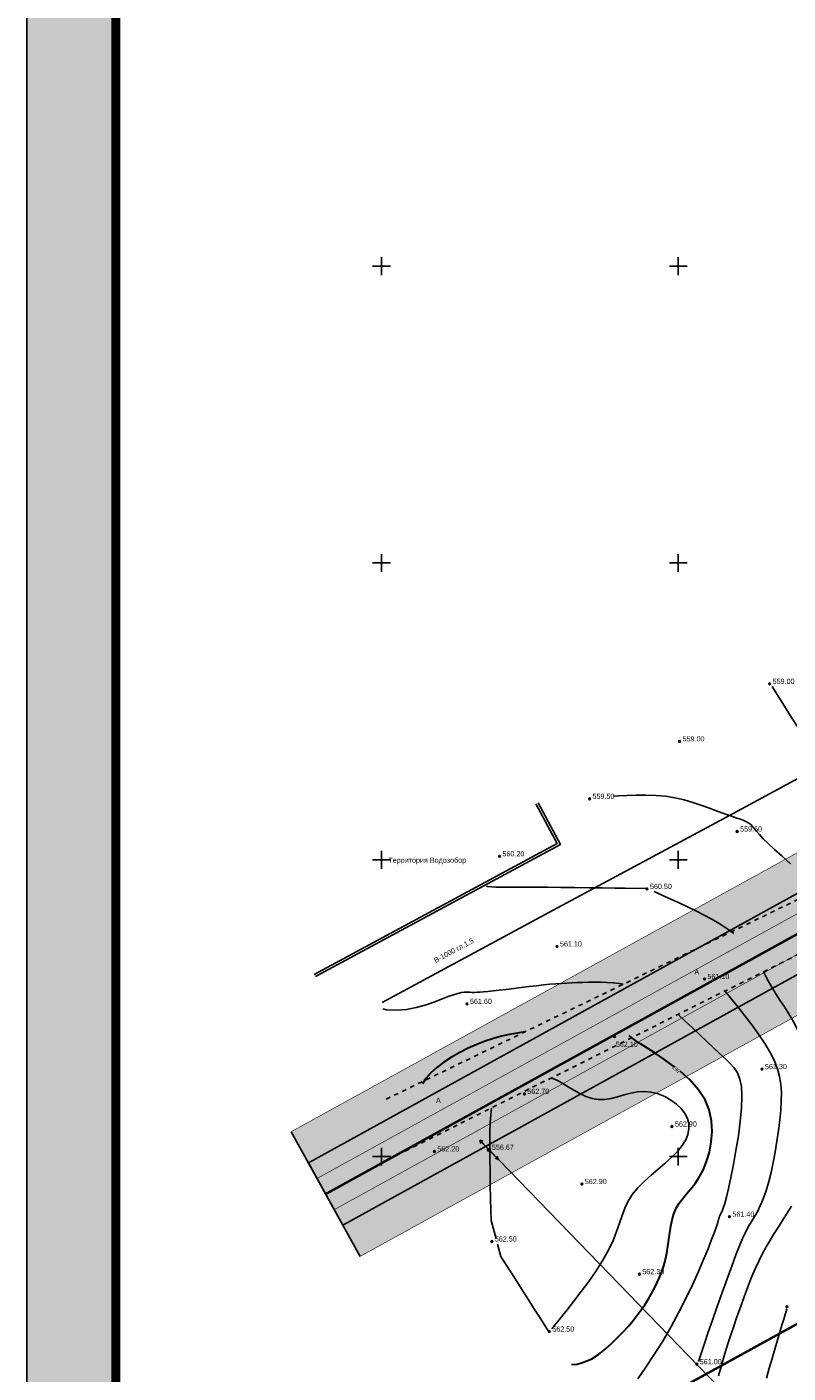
# Model space of a CAD drawing. Extents: x 10527 to 38813, y 13847 to 37526.
# Tile 219 of 256: x 35043 to 35172, y 36602 to 36828. Entities that reach past the tile are written whole.
import ezdxf

# ---------------------------------------------------------------- set-up
doc = ezdxf.new("R2010")
doc.units = 0
doc.header["$LTSCALE"] = 0.5
doc.header["$MEASUREMENT"] = 0
doc.header["$PDMODE"] = 32
doc.header["$PDSIZE"] = 0.3
for name, pattern in [('CONTI', [0]), ('STRIH_1', [3, 2, -1]), ('Д_ТРОТ_ТРУБА', [3, 1.5, -1.5]), ('ДОРОГИ_СТРОЯЩ', [9, 8, -1])]:
    doc.linetypes.add(name, pattern=pattern)
for name, color, linetype in [('(004) Точки рельефа', 7, 'Continuous'), ('(014) Водопровод', 5, 'ИК_Водопровод -------в--------'), ('(022) Возд. Линии', 7, 'Continuous'), ('(025) Дорога', 7, 'Continuous'), ('(039) Земля', 7, 'Continuous'), ('(040) Ограда', 7, 'Continuous'), ('GORIZDEFAULT', 32, 'CONTI'), ('PI_TTDEFAULT', 5, 'CONTI'), ('SETKR', 2, 'CONTI'), ('ХХХ автодор (К)', 7, 'ИК_Водопровод -------в--------'), ('ХХХ оформление', 7, 'ИК_Водопровод -------в--------'), ('Штрих Стекло', 7, 'Continuous')]:
    doc.layers.add(name, color=color, linetype=linetype)
doc.layers.add('(032) Горизонтали утолщенные', color=32, linetype='Continuous', lineweight=30)
doc.layers.add('.', color=7, linetype='Continuous', lineweight=15)
doc.styles.add('BM-431', font='txt')
doc.styles.add('D-431', font='txt')
doc.styles.add('SHRFT', font='TXT', dxfattribs={"width": 0.875})
doc.styles.get("Standard").update_dxf_attribs({"font": 'times.ttf'})
doc.linetypes.add('ИК_Водопровод -------в--------', pattern='A,9,-0.6,["В",Standard,S=1.2,R=0,X=0,Y=-0.6],-1.2', length=10.8)
doc.linetypes.add('ОГРАДА_ГЛИН', pattern='A,4,["|",Standard,S=0.8,R=0,X=0,Y=-0.8],0.5,["|",Standard,S=0.8,R=0,X=0,Y=-0.8],3.5', length=8)

# ---------------------------------------------------------------- blocks, each defined once
blk = doc.blocks.new('BL_333')
at = {"color": 0}
for p, q in [((-1.5, 0), (1.5, 0)), ((0, -1.5), (0, 1.5))]:
    blk.add_line(p, q, dxfattribs=at)
blk = doc.blocks.new('S1')
at = {"layer": '(022) Возд. Линии'}
for p, q in [((-2, 0), (-1.5, 0.25)), ((-2, 0), (-1.5, -0.25)), ((0, 0), (-2, 0))]:
    blk.add_line(p, q, dxfattribs=at)
blk = doc.blocks.new('S2')
at = {"layer": '(022) Возд. Линии'}
for p, q in [((0, 0), (2, 0)), ((2, 0), (1.5, 0.25)), ((2, 0), (1.5, -0.25))]:
    blk.add_line(p, q, dxfattribs=at)
blk = doc.blocks.new('SS')
at = {"layer": '(022) Возд. Линии'}
blk.add_circle((0, 0), 0.25, dxfattribs=at)
blk = doc.blocks.new('gergrgrre')
at = {"layer": '(014) Водопровод', "elevation": 1.82, "flags": 128}
blk.add_lwpolyline([(359950.1, 4200775.95), (359978.95, 4200791.49), (360008.62, 4200807.48), (360029.1, 4200818.51), (360041.27, 4200825.07), (360070.41, 4200840.17), (360102.97, 4200858.83), (360166.6, 4200896.43), (360296.36, 4200972.48), (360388.58, 4201019.44), (360467.43, 4201064.15), (360558.05, 4201111.93), (360748.18, 4201205.15), (360877.58, 4201278.73), (360897.82, 4201292.4)], dxfattribs=at)
at = {"layer": '(025) Дорога', "linetype": 'Д_ТРОТ_ТРУБА', "flags": 128}
for points in [[(359950.77, 4200759.67), (360039.39, 4200802.61), (360068.13, 4200815.86), (360088.11, 4200826.11), (360107.65, 4200837.92), (360140.76, 4200859.72), (360175.04, 4200878.97), (360208.01, 4200897.64), (360269.11, 4200930.13), (360339.28, 4200967.95), (360367.33, 4200983.69), (360399.18, 4201001.39), (360435.85, 4201021), (360469.85, 4201037.68), (360521.22, 4201065.05), (360604.68, 4201110.68), (360643.59, 4201126.96), (360659.31, 4201134.03), (360687.24, 4201147.15), (360720.55, 4201164.53), (360747.85, 4201180.35), (360794.65, 4201206.54), (360847.36, 4201237.09), (360878.65, 4201257.01), (360902.72, 4201275.09), (360918.31, 4201287.23)], [(359954, 4200750.93), (360042.86, 4200795.4), (360071.63, 4200808.66), (360092.01, 4200819.12), (360111.92, 4200831.15), (360144.92, 4200852.88), (360178.97, 4200872), (360211.86, 4200890.63), (360272.89, 4200923.07), (360343.14, 4200960.94), (360371.23, 4200976.7), (360403.01, 4200994.36), (360439.5, 4201013.87), (360473.5, 4201030.56), (360525.02, 4201058.01), (360608.15, 4201103.46), (360646.67, 4201119.58), (360662.65, 4201126.76), (360690.79, 4201139.98), (360724.41, 4201157.51), (360751.81, 4201173.4), (360798.61, 4201199.58), (360851.52, 4201230.25), (360883.2, 4201250.43), (360907.58, 4201268.73), (360923.23, 4201280.92)]]:
    blk.add_lwpolyline(points, dxfattribs=at)
at = {"layer": '(032) Горизонтали утолщенные', "color": 32}
for points in [[(359974.15, 4200771, 562), (359972.89, 4200770.81, 562), (359971.56, 4200770.57, 562), (359970.23, 4200770.26, 562), (359968.88, 4200769.88, 562), (359967.49, 4200769.42, 562), (359966.06, 4200768.87, 562), (359964.61, 4200768.24, 562), (359963.18, 4200767.53, 562), (359961.79, 4200766.75, 562), (359960.5, 4200765.92, 562), (359959.33, 4200765.03, 562), (359958.32, 4200764.1, 562), (359957.49, 4200763.14, 562), (359956.92, 4200762.28, 562)], [(359994.69, 4200768.3, 562), (359993.64, 4200769, 562), (359992.82, 4200769.56, 562), (359992.2, 4200770.01, 562), (359991.73, 4200770.37, 562)], [(359999.43, 4200765.09, 562), (359997.72, 4200766.32, 562), (359996.11, 4200767.4, 562), (359994.69, 4200768.3, 562)], [(360004.51, 4200759.58, 562), (360003.38, 4200761.32, 562), (360001.94, 4200762.93, 562), (360000.31, 4200764.39, 562)], [(359990.73, 4200720.5, 562), (359991.59, 4200721.46, 562), (359992.38, 4200722.38, 562), (359993.1, 4200723.28, 562), (359993.76, 4200724.17, 562), (359994.37, 4200725.05, 562), (359994.93, 4200725.93, 562), (359995.46, 4200726.82, 562), (359995.96, 4200727.73, 562), (359996.42, 4200728.66, 562), (359996.84, 4200729.62, 562), (359997.22, 4200730.61, 562), (359997.56, 4200731.62, 562), (359997.85, 4200732.67, 562), (359998.09, 4200733.75, 562), (359998.27, 4200734.87, 562), (359998.43, 4200736.01, 562), (359998.58, 4200737.14, 562), (359998.76, 4200738.26, 562), (359998.98, 4200739.33, 562), (359999.27, 4200740.35, 562), (359999.65, 4200741.29, 562), (360000.15, 4200742.14, 562), (360000.75, 4200742.94, 562), (360001.41, 4200743.74, 562), (360002.11, 4200744.57, 562), (360002.83, 4200745.49, 562), (360003.53, 4200746.53, 562), (360004.18, 4200747.74, 562), (360004.77, 4200749.16, 562), (360005.25, 4200750.74, 562), (360005.57, 4200752.45, 562), (360005.7, 4200754.24, 562), (360005.6, 4200756.05, 562), (360005.21, 4200757.85, 562), (360004.51, 4200759.58, 562)], [(359982.02, 4200714.99, 562), (359982.98, 4200715.06, 562), (359984.21, 4200715.4, 562), (359985.42, 4200715.96, 562), (359986.58, 4200716.69, 562), (359987.71, 4200717.56, 562), (359988.78, 4200718.51, 562), (359989.79, 4200719.5, 562), (359990.73, 4200720.5, 562)]]:
    blk.add_polyline3d(points, dxfattribs=at)
at = {"layer": '(040) Ограда', "elevation": 3.35, "flags": 128}
blk.add_lwpolyline([(359976, 4200809.42), (359979.59, 4200802.75), (359938.67, 4200780.7)], dxfattribs=at)
at = {"layer": '(040) Ограда', "linetype": 'ОГРАДА_ГЛИН', "elevation": 3.35, "flags": 128}
blk.add_lwpolyline([(359976.38, 4200809.57), (359980.14, 4200802.59), (359938.87, 4200780.36)], dxfattribs=at)
at = {"linetype": 'Continuous'}
for points, elevation in [([(359966.85, 4200752.47), (359969.34, 4200749.85)], 558.31), ([(359968.11, 4200751.15), (360144.88, 4200568.6), (360208.91, 4200501.77), (360248.14, 4200449.09), (360280.37, 4200400.87), (360329.35, 4200345.01), (360410.63, 4200285.19), (360473.13, 4200219), (360491.26, 4200199.54)], 1.64)]:
    blk.add_lwpolyline(points, dxfattribs=dict(at, elevation=elevation))
at = {"layer": 'GORIZDEFAULT', "color": 32}
for points in [[(360031.07, 4200798.44, 559), (360031, 4200798.52, 559), (360030.54, 4200799.06, 559), (360030.06, 4200799.69, 559), (360029.56, 4200800.45, 559), (360029.06, 4200801.35, 559), (360028.55, 4200802.45, 559), (360028.05, 4200803.74, 559), (360027.57, 4200805.18, 559), (360027.11, 4200806.7, 559), (360026.69, 4200808.22, 559), (360026.3, 4200809.68, 559), (360025.97, 4200811, 559), (360025.7, 4200812.12, 559), (360023.56, 4200817, 559), (360022.78, 4200818.23, 559), (360021.86, 4200819.67, 559), (360020.86, 4200821.25, 559), (360019.83, 4200822.86, 559), (360018.83, 4200824.44, 559), (360017.91, 4200825.88, 559), (360017.13, 4200827.1, 559), (360015.8, 4200829.19, 559)], [(360018.89, 4200799.33, 559.5), (360017.49, 4200800.59, 559.5), (360016.23, 4200801.73, 559.5), (360015.15, 4200802.72, 559.5), (360014.31, 4200803.55, 559.5), (360013.67, 4200804.24, 559.5), (360013.19, 4200804.8, 559.5), (360012.81, 4200805.26, 559.5), (360012.5, 4200805.63, 559.5), (360012.22, 4200805.93, 559.5), (360011.9, 4200806.18, 559.5), (360011.51, 4200806.4, 559.5), (360011.05, 4200806.61, 559.5), (360010.5, 4200806.82, 559.5), (360009.86, 4200807.03, 559.5), (360009.12, 4200807.28, 559.5), (360008.28, 4200807.57, 559.5), (360007.33, 4200807.9, 559.5), (360006.27, 4200808.31, 559.5), (360005.09, 4200808.75, 559.5), (360003.82, 4200809.21, 559.5), (360002.45, 4200809.66, 559.5), (360000.99, 4200810.07, 559.5), (359999.45, 4200810.42, 559.5), (359997.83, 4200810.69, 559.5), (359996.2, 4200810.84, 559.5), (359994.55, 4200810.91, 559.5), (359992.93, 4200810.9, 559.5), (359991.37, 4200810.85, 559.5), (359989.92, 4200810.76, 559.5), (359989.22, 4200810.7, 559.5)], [(359994.74, 4200795.18, 560.5), (359994.69, 4200795.17, 560.5), (359991.05, 4200795.19, 560.5), (359989.31, 4200795.22, 560.5), (359987.24, 4200795.25, 560.5), (359984.97, 4200795.28, 560.5), (359982.59, 4200795.32, 560.5), (359980.22, 4200795.35, 560.5), (359977.98, 4200795.37, 560.5), (359975.97, 4200795.38, 560.5), (359974.29, 4200795.38, 560.5), (359972.9, 4200795.37, 560.5), (359971.75, 4200795.36, 560.5), (359970.79, 4200795.36, 560.5), (359969.98, 4200795.36, 560.5), (359969.25, 4200795.39, 560.5), (359968.55, 4200795.44, 560.5), (359967.84, 4200795.52, 560.5), (359967.68, 4200795.55, 560.5)], [(360009.36, 4200787.58, 560.5), (360009.02, 4200787.85, 560.5), (360008, 4200788.56, 560.5), (360006.89, 4200789.27, 560.5), (360005.67, 4200789.97, 560.5), (360004.35, 4200790.69, 560.5), (360002.95, 4200791.4, 560.5), (360001.54, 4200792.08, 560.5), (360000.17, 4200792.73, 560.5), (359998.88, 4200793.32, 560.5), (359997.74, 4200793.84, 560.5), (359996.78, 4200794.27, 560.5), (359995.95, 4200794.65, 560.5)], [(360023.84, 4200750.01, 560.5), (360023.56, 4200753.05, 560.5), (360023.43, 4200754.69, 560.5), (360023.25, 4200756.64, 560.5), (360023.02, 4200758.81, 560.5), (360022.73, 4200761.11, 560.5), (360022.38, 4200763.44, 560.5), (360021.94, 4200765.69, 560.5), (360021.42, 4200767.78, 560.5), (360020.82, 4200769.64, 560.5), (360020.13, 4200771.27, 560.5), (360019.4, 4200772.72, 560.5), (360018.64, 4200774.02, 560.5), (360017.88, 4200775.21, 560.5), (360017.13, 4200776.34, 560.5), (360016.43, 4200777.44, 560.5), (360015.78, 4200778.53, 560.5), (360015.17, 4200779.62, 560.5), (360014.59, 4200780.7, 560.5), (360014.36, 4200781.13, 560.5)], [(359990.73, 4200779.03, 561.5), (359990.11, 4200779.14, 561.5), (359989.03, 4200779.28, 561.5), (359987.96, 4200779.35, 561.5), (359986.9, 4200779.38, 561.5), (359985.86, 4200779.38, 561.5), (359984.85, 4200779.36, 561.5), (359983.89, 4200779.33, 561.5), (359982.97, 4200779.3, 561.5), (359982.09, 4200779.26, 561.5), (359981.21, 4200779.22, 561.5), (359980.31, 4200779.17, 561.5), (359979.37, 4200779.1, 561.5), (359978.37, 4200779.02, 561.5), (359977.28, 4200778.92, 561.5), (359976.09, 4200778.79, 561.5), (359974.83, 4200778.64, 561.5), (359973.53, 4200778.49, 561.5), (359972.25, 4200778.33, 561.5), (359971.01, 4200778.17, 561.5), (359969.85, 4200778.03, 561.5), (359968.82, 4200777.91, 561.5), (359967.94, 4200777.82, 561.5), (359967.21, 4200777.75, 561.5), (359966.6, 4200777.7, 561.5), (359966.09, 4200777.67, 561.5), (359965.66, 4200777.66, 561.5), (359965.29, 4200777.66, 561.5), (359964.95, 4200777.67, 561.5), (359964.64, 4200777.69, 561.5), (359964.3, 4200777.7, 561.5), (359963.92, 4200777.68, 561.5), (359963.45, 4200777.62, 561.5), (359962.87, 4200777.48, 561.5), (359962.14, 4200777.27, 561.5), (359961.23, 4200776.95, 561.5), (359960.11, 4200776.52, 561.5), (359958.81, 4200776.03, 561.5), (359957.37, 4200775.53, 561.5), (359955.82, 4200775.1, 561.5), (359954.19, 4200774.78, 561.5), (359952.52, 4200774.64, 561.5), (359950.84, 4200774.74, 561.5), (359950.23, 4200774.88, 561.5)], [(360003.4, 4200715.47, 561), (360004.47, 4200718.66, 561), (360005.07, 4200720.4, 561), (360005.79, 4200722.47, 561), (360006.58, 4200724.74, 561), (360007.41, 4200727.09, 561), (360008.24, 4200729.4, 561), (360009.02, 4200731.56, 561), (360009.73, 4200733.45, 561), (360010.33, 4200734.98, 561), (360010.84, 4200736.18, 561), (360011.26, 4200737.11, 561), (360011.63, 4200737.85, 561), (360011.97, 4200738.45, 561), (360012.29, 4200738.98, 561), (360012.61, 4200739.5, 561), (360012.96, 4200740.08, 561), (360013.33, 4200740.72, 561), (360013.71, 4200741.47, 561), (360014.1, 4200742.33, 561), (360014.5, 4200743.32, 561), (360014.89, 4200744.48, 561), (360015.28, 4200745.81, 561), (360015.65, 4200747.33, 561), (360016.01, 4200748.99, 561), (360016.34, 4200750.76, 561), (360016.64, 4200752.58, 561), (360016.9, 4200754.39, 561), (360017.11, 4200756.16, 561), (360017.27, 4200757.84, 561), (360017.36, 4200759.38, 561), (360017.38, 4200760.81, 561), (360017.29, 4200762.17, 561), (360017.08, 4200763.48, 561), (360016.72, 4200764.8, 561), (360016.2, 4200766.14, 561), (360015.49, 4200767.55, 561), (360014.59, 4200769.06, 561), (360013.54, 4200770.62, 561), (360012.4, 4200772.18, 561), (360011.23, 4200773.71, 561), (360010.1, 4200775.15, 561), (360009.04, 4200776.45, 561), (360008.14, 4200777.57, 561), (360007.88, 4200777.89, 561)], [(359993.21, 4200712.54, 561.5), (359994.56, 4200714.52, 561.5), (359995.96, 4200716.66, 561.5), (359997.38, 4200718.93, 561.5), (359998.75, 4200721.28, 561.5), (360000.06, 4200723.68, 561.5), (360001.27, 4200726.07, 561.5), (360002.39, 4200728.41, 561.5), (360003.39, 4200730.62, 561.5), (360004.28, 4200732.67, 561.5), (360005.03, 4200734.49, 561.5), (360005.63, 4200736.04, 561.5), (360006.09, 4200737.26, 561.5), (360006.43, 4200738.2, 561.5), (360006.66, 4200738.89, 561.5), (360006.81, 4200739.39, 561.5), (360006.91, 4200739.73, 561.5), (360006.98, 4200739.96, 561.5), (360007.05, 4200740.13, 561.5), (360007.14, 4200740.29, 561.5), (360007.25, 4200740.5, 561.5), (360007.4, 4200740.83, 561.5), (360007.59, 4200741.33, 561.5), (360007.83, 4200742.09, 561.5), (360008.12, 4200743.15, 561.5), (360008.46, 4200744.6, 561.5), (360008.87, 4200746.46, 561.5), (360009.3, 4200748.65, 561.5), (360009.73, 4200751.03, 561.5), (360010.13, 4200753.5, 561.5), (360010.45, 4200755.93, 561.5), (360010.66, 4200758.2, 561.5), (360010.73, 4200760.18, 561.5), (360010.64, 4200761.78, 561.5), (360010.38, 4200763.07, 561.5), (360009.97, 4200764.1, 561.5), (360009.41, 4200764.96, 561.5), (360008.72, 4200765.74, 561.5), (360007.91, 4200766.5, 561.5), (360006.97, 4200767.34, 561.5), (360005.94, 4200768.3, 561.5), (360004.82, 4200769.37, 561.5), (360003.64, 4200770.51, 561.5), (360002.42, 4200771.68, 561.5), (360001.19, 4200772.84, 561.5), (359999.98, 4200773.94, 561.5)], [(359978.7, 4200720.96, 562.5), (359980.33, 4200723, 562.5), (359981.28, 4200724.2, 562.5), (359982.42, 4200725.63, 562.5), (359983.65, 4200727.25, 562.5), (359984.92, 4200728.98, 562.5), (359986.16, 4200730.76, 562.5), (359987.3, 4200732.55, 562.5), (359988.27, 4200734.26, 562.5), (359989.03, 4200735.87, 562.5), (359989.62, 4200737.37, 562.5), (359990.1, 4200738.76, 562.5), (359990.54, 4200740.08, 562.5), (359991, 4200741.32, 562.5), (359991.55, 4200742.5, 562.5), (359992.26, 4200743.64, 562.5), (359993.17, 4200744.74, 562.5), (359994.25, 4200745.82, 562.5), (359995.42, 4200746.87, 562.5), (359996.63, 4200747.9, 562.5), (359997.82, 4200748.91, 562.5), (359998.93, 4200749.91, 562.5), (359999.9, 4200750.88, 562.5), (360000.68, 4200751.85, 562.5), (360001.26, 4200752.8, 562.5), (360001.63, 4200753.74, 562.5), (360001.81, 4200754.66, 562.5), (360001.78, 4200755.55, 562.5), (360001.55, 4200756.43, 562.5), (360001.12, 4200757.27, 562.5), (360000.49, 4200758.09, 562.5), (359999.7, 4200758.85, 562.5), (359998.76, 4200759.53, 562.5), (359997.72, 4200760.11, 562.5), (359996.6, 4200760.56, 562.5), (359995.45, 4200760.86, 562.5), (359994.28, 4200760.98, 562.5), (359993.13, 4200760.91, 562.5), (359992, 4200760.7, 562.5), (359990.89, 4200760.4, 562.5), (359989.79, 4200760.08, 562.5), (359988.7, 4200759.8, 562.5), (359987.62, 4200759.62, 562.5), (359986.55, 4200759.61, 562.5), (359985.49, 4200759.79, 562.5), (359984.44, 4200760.15, 562.5), (359983.41, 4200760.63, 562.5), (359982.41, 4200761.18, 562.5), (359981.45, 4200761.76, 562.5), (359980.53, 4200762.31, 562.5), (359979.66, 4200762.79, 562.5), (359978.85, 4200763.15, 562.5), (359978.6, 4200763.24, 562.5)], [(359968.51, 4200758.19, 562.5), (359968.4, 4200757.11, 562.5), (359968.31, 4200755.71, 562.5), (359968.26, 4200754.01, 562.5), (359968.24, 4200752.02, 562.5), (359968.25, 4200749.81, 562.5), (359968.28, 4200747.49, 562.5), (359968.32, 4200745.16, 562.5), (359968.36, 4200742.94, 562.5), (359968.41, 4200740.92, 562.5), (359968.45, 4200739.23, 562.5), (359969.31, 4200736.13, 562.5)], [(360006.77, 4200713.09, 560.5), (360006.95, 4200713.68, 560.5), (360007.11, 4200714.24, 560.5), (360007.27, 4200714.8, 560.5), (360007.44, 4200715.4, 560.5), (360007.64, 4200716.07, 560.5), (360007.87, 4200716.83, 560.5), (360008.14, 4200717.72, 560.5), (360008.47, 4200718.77, 560.5), (360008.87, 4200719.99, 560.5), (360009.34, 4200721.41, 560.5), (360009.88, 4200722.98, 560.5), (360010.47, 4200724.65, 560.5), (360011.09, 4200726.36, 560.5), (360011.73, 4200728.06, 560.5), (360012.37, 4200729.68, 560.5), (360013.01, 4200731.18, 560.5), (360013.62, 4200732.51, 560.5), (360014.22, 4200733.69, 560.5), (360014.82, 4200734.78, 560.5), (360015.43, 4200735.82, 560.5), (360016.07, 4200736.85, 560.5), (360016.75, 4200737.91, 560.5), (360017.48, 4200739.06, 560.5), (360018.27, 4200740.31, 560.5), (360019.09, 4200741.64, 560.5)], [(359969.55, 4200735.25, 562.5), (359970.13, 4200733.15, 562.5), (359970.91, 4200731.92, 562.5), (359971.83, 4200730.48, 562.5), (359972.83, 4200728.9, 562.5), (359973.86, 4200727.29, 562.5), (359974.86, 4200725.71, 562.5), (359975.78, 4200724.27, 562.5), (359976.56, 4200723.05, 562.5), (359978.22, 4200720.48, 562.5), (359978.28, 4200720.47, 562.5)], [(360014.86, 4200712.69, 559.5), (360015.35, 4200714.34, 559.5), (360015.83, 4200715.97, 559.5), (360016.29, 4200717.56, 559.5), (360016.73, 4200719.06, 559.5), (360017.13, 4200720.42, 559.5), (360017.48, 4200721.62, 559.5), (360017.78, 4200722.61, 559.5), (360018.31, 4200724.36, 559.5)]]:
    blk.add_polyline3d(points, dxfattribs=at)
at = {"layer": 'PI_TTDEFAULT', "color": 5}
for p in [(360015.41, 4200829.63, 559), (360000.23, 4200819.94, 559), (359985.06, 4200810.26, 559.5), (360009.92, 4200804.77, 559.6), (359969.89, 4200800.58, 560.2), (359994.74, 4200795.09, 560.5), (359979.57, 4200785.4, 561.1), (360004.43, 4200779.91, 561.1), (359964.4, 4200775.72, 561.6), (359989.26, 4200770.23, 562.1), (360014.11, 4200764.74, 561.3), (359974.08, 4200760.55, 562.7), (359998.94, 4200755.06, 562.9), (359958.91, 4200750.86, 562.2), (359968.11, 4200751.15, 1.64), (359983.77, 4200745.37, 562.9), (360008.63, 4200739.88, 561.4), (359968.6, 4200735.69, 562.5), (359993.45, 4200730.2, 562.3), (360018.31, 4200724.71, 559.5), (359978.28, 4200720.52, 562.5), (360003.14, 4200715.03, 561)]:
    blk.add_point(p, dxfattribs=at)
at = {"layer": '(022) Возд. Линии', "rotation": 314.0784236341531}
for name, p in [('S1', (359967.93, 4200751.32, 1.64)), ('SS', (359968.11, 4200751.14, 1.64)), ('S2', (359968.28, 4200750.96, 1.64))]:
    blk.add_blockref(name, p, dxfattribs=at)
at = {"layer": 'SETKR', "color": 92}
for p in [(359950, 4200900), (360000, 4200900), (359950, 4200850), (360000, 4200850), (359950, 4200800), (360000, 4200800), (359950, 4200750), (360000, 4200750)]:
    blk.add_blockref('BL_333', p, dxfattribs=at)
at = {"layer": '(004) Точки рельефа', "style": 'D-431'}
for s, p in [('559.00', (360015.9, 4200829.62)), ('559.00', (360000.73, 4200819.94)), ('559.50', (359985.55, 4200810.26)), ('559.60', (360010.42, 4200804.76)), ('560.20', (359970.38, 4200800.58)), ('560.50', (359995.23, 4200795.08)), ('561.10', (359980.07, 4200785.4)), ('561.10', (360004.92, 4200779.91)), ('561.60', (359964.9, 4200775.72)), ('562.10', (359989.49, 4200768.48)), ('561.30', (360014.61, 4200764.73)), ('562.70', (359974.57, 4200760.55)), ('562.90', (359999.44, 4200755.05)), ('562.20', (359959.4, 4200750.86)), ('556.67', (359968.6, 4200751.14, -555.02)), ('562.90', (359984.26, 4200745.37)), ('561.40', (360009.13, 4200739.87)), ('562.50', (359969.09, 4200735.69)), ('562.30', (359993.94, 4200730.19)), ('562.50', (359978.78, 4200720.51)), ('561.00', (360003.63, 4200715.02))]:
    blk.add_text(s, height=0.875, dxfattribs=at).set_placement(p)
at = {"layer": '(014) Водопровод', "color": 0, "linetype": 'Continuous', "style": 'BM-431'}
blk.add_text('В-1000 гл.1.5', height=0.875, rotation=28.3151, dxfattribs=at).set_placement((359959.13, 4200782.59, 1.82))
at = {"layer": '(025) Дорога', "linetype": 'ДОРОГИ_СТРОЯЩ', "style": 'BM-431'}
for p in [(360002.73, 4200780.68, -555.02), (359959.17, 4200759.04, -555.02)]:
    blk.add_text('A', height=0.875, dxfattribs=at).set_placement(p)
at = {"layer": '(032) Горизонтали утолщенные', "color": 32, "style": 'SHRFT', "width": 0.75}
blk.add_text('562', height=0.656, rotation=141.6271, dxfattribs=at).set_placement((360000.36, 4200764.56, 562))
at = {"layer": '(039) Земля', "linetype": 'Continuous', "style": 'BM-431'}
blk.add_text('Территория Водозобор', height=0.875, dxfattribs=at).set_placement((359951.15, 4200799.49))

msp = doc.modelspace()

# ---------------------------------------------------------------- hatches: boundary and pattern name
at = {"layer": '.', "ltscale": 0.149071}
h = msp.add_hatch(color=256, dxfattribs=at)
h.dxf.hatch_style = 1
h.set_gradient(color1=(255, 255, 255), tint=1)
h.paths.add_polyline_path([(35043.297, 36082.013), (36343.297, 36082.013), (36343.297, 37217.013), (35043.297, 37217.013)])
h.paths.add_polyline_path([(35058.297, 37202.013), (36328.297, 37202.013), (36328.297, 36097.013), (35058.297, 36097.013)], flags=16)
h = msp.add_hatch(color=256, dxfattribs=at)
h.dxf.hatch_style = 1
h.set_gradient(color1=(51, 204, 0), color2=(51, 204, 0), tint=1)
edge = h.paths.add_edge_path()
edge.add_line((35206.214, 36686.996), (35096.532, 36626.554))
edge.add_line((35096.532, 36626.554), (35099.428, 36621.299))
edge.add_line((35099.428, 36621.299), (35205.659, 36679.839))
edge.add_line((35205.659, 36679.839), (35208.925, 36674.788))
edge.add_line((35208.925, 36674.788), (35216.827, 36679.143))
edge.add_line((35216.827, 36679.143), (35212.826, 36685.331))
edge.add_arc((35208.627, 36682.617), 5, 32.88524, 118.85775)
h.paths.add_polyline_path([(36016.018, 37146.954), (36013.122, 37152.209), (35087.845, 36642.318), (35090.74, 36637.063)])
at = {"layer": 'Штрих Стекло', "linetype": 'Continuous'}
h = msp.add_hatch(color=5, dxfattribs=at)
h.dxf.hatch_style = 1
h.set_gradient(color1=(173, 173, 173), color2=(166, 166, 166), one_color=1, tint=0.65)
h.paths.add_polyline_path([(35090.74, 36637.063), (35096.532, 36626.554), (36021.81, 37136.445), (36016.018, 37146.954)])

# ---------------------------------------------------------------- linework, layer by layer
at = {"ltscale": 0.149071, "const_width": 0.1}
for points in [[(35087.845, 36642.318), (36013.122, 37152.209)], [(35090.74, 36637.063), (36016.018, 37146.954)], [(35099.428, 36621.299), (35205.659, 36679.839)]]:
    msp.add_lwpolyline(points, dxfattribs=at)
at = {"ltscale": 0.149071}
msp.add_lwpolyline([(35090.74, 36637.063), (35096.532, 36626.554), (36021.81, 37136.445), (36016.018, 37146.954)], close=True, dxfattribs=at)
at = {"color": 7, "linetype": 'STRIH_1', "ltscale": 2, "true_color": 0xffffff, "const_width": 0.1}
for points in [[(35092.188, 36634.436), (36017.466, 37144.327)], [(35095.084, 36629.181), (36020.362, 37139.072)]]:
    msp.add_lwpolyline(points, dxfattribs=at)
at = {"color": 7, "ltscale": 0.149071, "true_color": 0xffffff, "const_width": 0.4}
msp.add_lwpolyline([(35093.636, 36631.809), (36018.914, 37141.699)], dxfattribs=at)
at = {"ltscale": 0.149071, "const_width": 0.1}
msp.add_lwpolyline([(35096.532, 36626.554), (35206.214, 36686.996, -0.3937719), (35212.826, 36685.331), (35391.724, 36408.641), (35654.623, 36156.232, 0.3282587), (35667.551, 36154.533), (36288.012, 36496.449, 0.4536768), (36291.549, 36512.621), (35889.246, 37056.928, -0.4536768), (35890.853, 37064.279), (36021.81, 37136.445)], format="xyb", dxfattribs=at)
at = {"color": 1, "ltscale": 0.149071, "const_width": 0.4}
msp.add_lwpolyline([(35121.388, 36581.449), (36046.666, 37091.34)], dxfattribs=at)
at = {"ltscale": 0.149071}
msp.add_lwpolyline([(35087.845, 36642.318), (35099.428, 36621.299)], dxfattribs=at)
at = {"layer": 'ХХХ автодор (К)', "linetype": 'ByBlock', "ltscale": 2, "elevation": 533.015}
msp.add_lwpolyline([(35043.297, 36082.013), (36343.297, 36082.013), (36343.297, 37217.013), (35043.297, 37217.013)], close=True, dxfattribs=at)
msp.add_lwpolyline([(35043.297, 36082.013), (36343.297, 36082.013), (36343.297, 37217.013), (35043.297, 37217.013)], close=True, dxfattribs=at)
at = {"layer": 'ХХХ оформление', "color": 12, "linetype": 'ByBlock', "ltscale": 1000, "const_width": 1.5, "elevation": 533.015}
msp.add_lwpolyline([(35058.297, 36097.013), (36328.297, 36097.013), (36328.297, 37202.013), (35058.297, 37202.013)], close=True, dxfattribs=at)
msp.add_lwpolyline([(35058.297, 36097.013), (36328.297, 36097.013), (36328.297, 37202.013), (35058.297, 37202.013)], close=True, dxfattribs=at)

# ---------------------------------------------------------------- block references
at = {"linetype": 'Continuous'}
msp.add_blockref('gergrgrre', (-324846.944, -4164111.878), dxfattribs=at)

doc.saveas('drawing.dxf')
